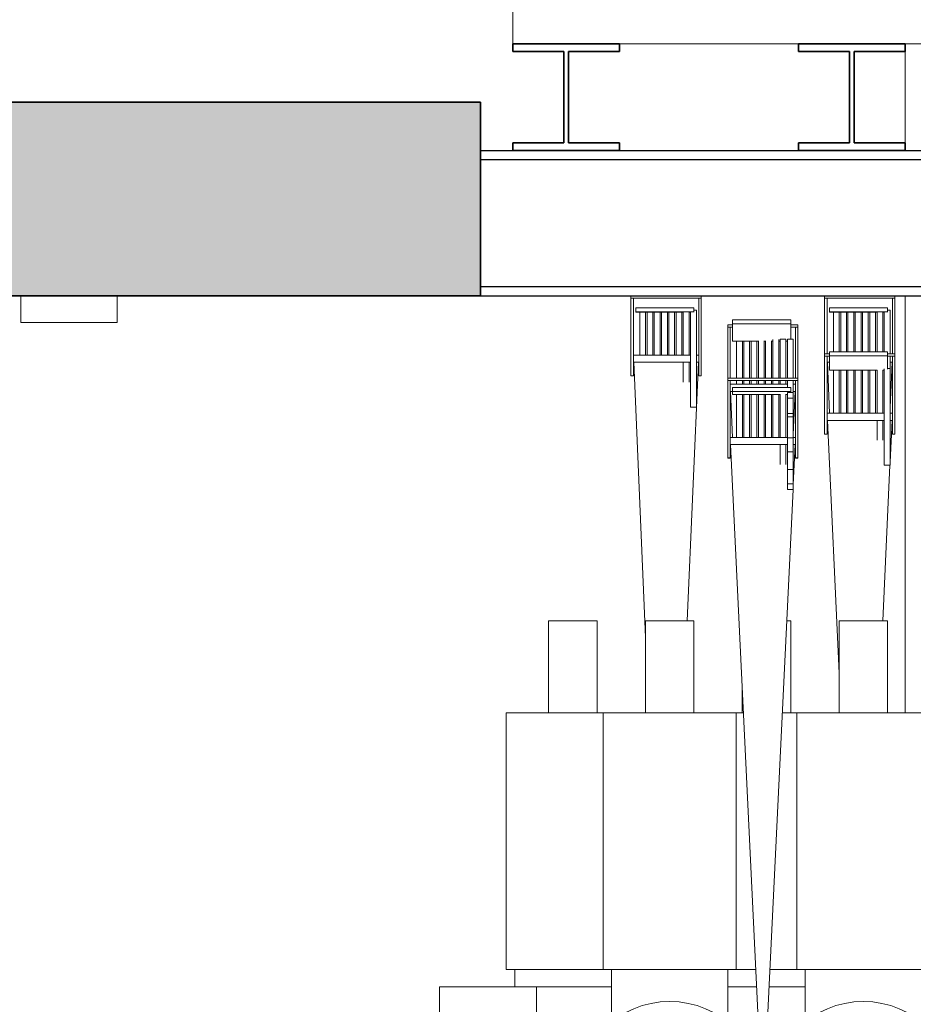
# Model space of a CAD drawing. Header units: millimetres. Extents: x 61846 to 198573, y 13020 to 52988.
# Tile 170 of 240: x 187994 to 189839, y 17112 to 19145. Entities that reach past the tile are written whole.
import ezdxf

# ---------------------------------------------------------------- set-up
doc = ezdxf.new("R2010")
doc.units = ezdxf.units.MM
for name, color, linetype, lineweight in [('A-FLOR', 192, 'Continuous', 50), ('A-GENM', 13, 'Continuous', 18), ('S-BEAM', 12, 'Continuous', 35)]:
    doc.layers.add(name, color=color, linetype=linetype, lineweight=lineweight)

# ---------------------------------------------------------------- blocks, each defined once
blk = doc.blocks.new('NLRS_64_COM_LB_luidspreker inbouw_gen_ISR_NLRS_64_Ontruimingsluidspreker_6916694 - NLRS_64_COM_LB_luidspreker inbouw_gen_ISR_NLRS_64_Ontruimingsluidspreker_6916694-598491-GZ lierenkamer 4')
at = {"layer": 'A-GENM', "color": 7, "lineweight": 9}
for p, q in [((-48001.3, 18575), (-48001.3, 18520)), ((-47802.3, 18520), (-47802.3, 18575)), ((-47901.8, 18520), (-48001.3, 18520)), ((-47802.3, 18520), (-47901.8, 18520))]:
    blk.add_line(p, q, dxfattribs=at)
blk = doc.blocks.new('TadP_A_INS_INSTALLATIES_rvt-6-GZ lierenkamer 4')
at = {"layer": 'A-GENM', "lineweight": 9}
blk.add_blockref('NLRS_64_COM_LB_luidspreker inbouw_gen_ISR_NLRS_64_Ontruimingsluidspreker_6916694 - NLRS_64_COM_LB_luidspreker inbouw_gen_ISR_NLRS_64_Ontruimingsluidspreker_6916694-598491-GZ lierenkamer 4', (0, 0), dxfattribs=at)
blk = doc.blocks.new('28_PBT_SF_staal_H-profiel_S355_HE300B 583607 - 28_PBT_SF_staal_H-profiel_S355_HE300B 583607-326228-GZ lierenkamer 4')
at = {"layer": 'S-BEAM', "color": 250, "lineweight": 25}
for p, q in [((-47052, 18875), (-46985.164549, 18875)), ((-46765.164549, 18875), (-46395.164549, 18875)), ((-46175.164549, 18875), (-45260, 18875)), ((-47052, 18856), (-45260, 18856)), ((-47052, 18594), (-45260, 18594)), ((-47052, 18575), (-45260, 18575))]:
    blk.add_line(p, q, dxfattribs=at)
blk = doc.blocks.new('TadP_A_CON_CONSTRUCTIE_rvt-6-GZ lierenkamer 4')
at = {"layer": 'A-FLOR'}
blk.add_hatch(color=135, dxfattribs=at).paths.add_polyline_path([(-49072, 18575), (-47052, 18575), (-47052, 18975), (-49072, 18975)])
at = {"layer": 'A-FLOR', "color": 90, "lineweight": 35}
for p, q in [((-47052, 18975), (-49072, 18975)), ((-47052, 18575), (-47052, 18975)), ((-49072, 18575), (-47052, 18575))]:
    blk.add_line(p, q, dxfattribs=at)
at = {"layer": 'S-BEAM', "color": 10, "lineweight": 18}
blk.add_blockref('28_PBT_SF_staal_H-profiel_S355_HE300B 583607 - 28_PBT_SF_staal_H-profiel_S355_HE300B 583607-326228-GZ lierenkamer 4', (0, 0), dxfattribs=at)
blk = doc.blocks.new('H-Balk - HEB220-7317297-GZ lierenkamer 4')
at = {"layer": 'S-BEAM'}
for p, q in [((-46175.2, 19095), (-46395.2, 19095)), ((-46395.2, 19095), (-46395.2, 19079)), ((-46175.2, 19079), (-46175.2, 19095)), ((-46395.2, 19079), (-46289.9, 19079)), ((-46289.9, 19079), (-46289.9, 18891)), ((-46280.4, 18891), (-46280.4, 19079)), ((-46280.4, 19079), (-46175.2, 19079)), ((-46289.9, 18891), (-46395.2, 18891)), ((-46395.2, 18891), (-46395.2, 18875)), ((-46175.2, 18891), (-46280.4, 18891)), ((-46175.2, 18875), (-46175.2, 18891)), ((-46395.2, 18875), (-46175.2, 18875))]:
    blk.add_line(p, q, dxfattribs=at)
blk = doc.blocks.new('Decorlier liggende trommel - Rij 4-2838763-GZ lierenkamer 4')
at = {"layer": 'A-GENM'}
for p, q in [((-46396.5, 18405), (-46541.5, 18405)), ((-46541.5, 18405), (-46541.5, 18400)), ((-46396.5, 18400), (-46396.5, 18405)), ((-46536.5, 18400), (-46541.5, 18400)), ((-46541.5, 18400), (-46541.5, 18240.4)), ((-46541.5, 18400), (-46396.5, 18400)), ((-46536.5, 18240.4), (-46536.5, 18400)), ((-46396.5, 18400), (-46401.5, 18400)), ((-46401.5, 18400), (-46401.5, 18240.4)), ((-46396.5, 18240.4), (-46396.5, 18400)), ((-46523.3, 18282.3), (-46523.3, 18371.2)), ((-46511.3, 18371.2), (-46511.3, 18282.3)), ((-46508.3, 18282.3), (-46508.3, 18371.2)), ((-46496.3, 18371.2), (-46496.3, 18282.3)), ((-46493.3, 18282.3), (-46493.3, 18371.2)), ((-46481.3, 18371.2), (-46481.3, 18282.3)), ((-46478.3, 18282.3), (-46478.3, 18371.2)), ((-46466.3, 18371.2), (-46466.3, 18282.3)), ((-46463.3, 18282.3), (-46463.3, 18371.2)), ((-46451.3, 18371.2), (-46451.3, 18282.3)), ((-46448.3, 18282.3), (-46448.3, 18371.2)), ((-46436.3, 18371.2), (-46436.3, 18282.1)), ((-46433.3, 18282.1), (-46433.3, 18371.6)), ((-46421.3, 18371.6), (-46421.3, 18282.2)), ((-46406.3, 18375), (-46418.3, 18375)), ((-46418.3, 18363.5), (-46418.3, 18375)), ((-46406.3, 18363.5), (-46418.3, 18363.5)), ((-46418.3, 18363.4), (-46418.3, 18331.7)), ((-46406.3, 18375), (-46406.3, 18363.5)), ((-46406.3, 18331.7), (-46406.3, 18363.4)), ((-46418.3, 18331.7), (-46406.3, 18331.7)), ((-46418.3, 18325.4), (-46418.3, 18331.7)), ((-46418.3, 18324.8), (-46418.3, 18281.7)), ((-46406.3, 18324.8), (-46418.3, 18324.8)), ((-46406.3, 18331.7), (-46406.3, 18325.4)), ((-46406.3, 18281.7), (-46406.3, 18324.8)), ((-46418.3, 18282.5), (-46536.5, 18282.5)), ((-46418.3, 18281.7), (-46406.3, 18281.7)), ((-46418.3, 18270.7), (-46418.3, 18281.7)), ((-46401.5, 18282.5), (-46406.3, 18282.5)), ((-46406.3, 18281.7), (-46406.3, 18270.7)), ((-46536.5, 18267.5), (-46418.3, 18267.5)), ((-46535.7, 18267.5), (-46471.5, 16935)), ((-46433.3, 18226.5), (-46433.3, 18267.7)), ((-46421.3, 18267.7), (-46421.3, 18226.5)), ((-46418.3, 18265.7), (-46418.3, 18270.7)), ((-46418.3, 18259.5), (-46418.3, 18265.7)), ((-46418.3, 18253.3), (-46418.3, 18259.5)), ((-46406.3, 18270.7), (-46406.3, 18265.7)), ((-46406.3, 18184.8), (-46402.3, 18267.5)), ((-46406.3, 18267.5), (-46401.5, 18267.5)), ((-46406.3, 18265.7), (-46406.3, 18259.5)), ((-46406.3, 18259.5), (-46406.3, 18253.3)), ((-46541.5, 18240.4), (-46536.5, 18240.4)), ((-46541.5, 18239.3), (-46541.5, 18240.4)), ((-46541.5, 18239.3), (-46536.5, 18239.3)), ((-46536.5, 18240.4), (-46536.5, 18239.3)), ((-46418.3, 18216.3), (-46418.3, 18253.3)), ((-46418.3, 18252.5), (-46406.3, 18252.5)), ((-46418.3, 18252.5), (-46406.3, 18252.5)), ((-46406.3, 18253.3), (-46406.3, 18216.3)), ((-46401.5, 18240.4), (-46396.5, 18240.4)), ((-46401.5, 18239.3), (-46401.5, 18240.4)), ((-46401.5, 18239.3), (-46396.5, 18239.3)), ((-46396.5, 18240.4), (-46396.5, 18239.3)), ((-46418.3, 18216.3), (-46418.3, 18186.5)), ((-46406.3, 18216.3), (-46418.3, 18216.3)), ((-46406.3, 18186.5), (-46406.3, 18216.3)), ((-46418.3, 18186.5), (-46406.3, 18186.5)), ((-46418.3, 18175), (-46418.3, 18186.5)), ((-46406.3, 18186.5), (-46406.3, 18175)), ((-46466.5, 16935), (-46406.7, 18175.1)), ((-46418.3, 18175), (-46406.3, 18175)), ((-46711.5, 17903.5), (-46711.5, 17713.5)), ((-46711.5, 17903.5), (-46611.5, 17903.5)), ((-46611.5, 17713.5), (-46611.5, 17903.5)), ((-46799, 17713.5), (-46799, 17183.5)), ((-46799, 17713.5), (-46524, 17713.5)), ((-46524, 17183.5), (-46524, 17713.5)), ((-46781.8, 17183.5), (-46799, 17183.5)), ((-46781.5, 17073.2), (-46781.5, 17183.5)), ((-46744, 17183.5), (-46781.5, 17183.5)), ((-46578.2, 17183.5), (-46744.8, 17183.5)), ((-46541.5, 17183.5), (-46579, 17183.5)), ((-46541.5, 17183.5), (-46541.5, 17073.2)), ((-46524, 17183.5), (-46541.2, 17183.5)), ((-46471.5, 16935), (-46466.5, 16935)), ((-46781.5, 16717.6), (-46781.5, 16781.8)), ((-46541.5, 16781.8), (-46541.5, 16717.6)), ((-46936.5, 16717.6), (-46936.5, 16665)), ((-46541.5, 16717.6), (-46936.5, 16717.6)), ((-46541.5, 16665), (-46541.5, 16717.6)), ((-46936.5, 16665), (-46541.5, 16665))]:
    blk.add_line(p, q, dxfattribs=at)
for start, end in [(0, 180), (180, 0)]:
    blk.add_arc((-46661.5, 16927.5), 190, start, end, dxfattribs=at)
blk = doc.blocks.new('Decorlier liggende trommel - Rij 4-V222-GZ lierenkamer 4')
at = {"layer": 'A-GENM'}
for p, q in [((-45996.5, 18405), (-46141.5, 18405)), ((-46141.5, 18405), (-46141.5, 18400)), ((-45996.5, 18400), (-45996.5, 18405)), ((-46136.5, 18400), (-46141.5, 18400)), ((-46141.5, 18400), (-46141.5, 18240.4)), ((-46141.5, 18400), (-45996.5, 18400)), ((-46136.5, 18240.4), (-46136.5, 18400)), ((-45996.5, 18400), (-46001.5, 18400)), ((-46001.5, 18400), (-46001.5, 18240.4)), ((-45996.5, 18240.4), (-45996.5, 18400)), ((-46123.3, 18282.3), (-46123.3, 18371.2)), ((-46111.3, 18371.2), (-46111.3, 18282.3)), ((-46108.3, 18282.3), (-46108.3, 18371.2)), ((-46096.3, 18371.2), (-46096.3, 18282.3)), ((-46093.3, 18282.3), (-46093.3, 18371.2)), ((-46081.3, 18371.2), (-46081.3, 18282.3)), ((-46078.3, 18282.3), (-46078.3, 18371.2)), ((-46066.3, 18371.2), (-46066.3, 18282.3)), ((-46063.3, 18282.3), (-46063.3, 18371.2)), ((-46051.3, 18371.2), (-46051.3, 18282.3)), ((-46048.3, 18282.3), (-46048.3, 18371.2)), ((-46036.3, 18371.2), (-46036.3, 18282.1)), ((-46033.3, 18282.1), (-46033.3, 18371.6)), ((-46021.3, 18371.6), (-46021.3, 18282.2)), ((-46006.3, 18375), (-46018.3, 18375)), ((-46018.3, 18363.5), (-46018.3, 18375)), ((-46006.3, 18363.5), (-46018.3, 18363.5)), ((-46018.3, 18363.4), (-46018.3, 18331.7)), ((-46006.3, 18375), (-46006.3, 18363.5)), ((-46006.3, 18331.7), (-46006.3, 18363.4)), ((-46018.3, 18331.7), (-46006.3, 18331.7)), ((-46018.3, 18325.4), (-46018.3, 18331.7)), ((-46018.3, 18324.8), (-46018.3, 18281.7)), ((-46006.3, 18324.8), (-46018.3, 18324.8)), ((-46006.3, 18331.7), (-46006.3, 18325.4)), ((-46006.3, 18281.7), (-46006.3, 18324.8)), ((-46018.3, 18282.5), (-46136.5, 18282.5)), ((-46018.3, 18281.7), (-46006.3, 18281.7)), ((-46018.3, 18270.7), (-46018.3, 18281.7)), ((-46001.9, 18282.5), (-46006.3, 18282.5)), ((-46006.3, 18281.7), (-46006.3, 18270.7)), ((-46136.5, 18267.5), (-46018.3, 18267.5)), ((-46135.7, 18267.5), (-46071.5, 16935)), ((-46033.3, 18226.5), (-46033.3, 18267.7)), ((-46021.3, 18267.7), (-46021.3, 18226.5)), ((-46018.3, 18265.7), (-46018.3, 18270.7)), ((-46018.3, 18259.5), (-46018.3, 18265.7)), ((-46018.3, 18253.3), (-46018.3, 18259.5)), ((-46006.3, 18270.7), (-46006.3, 18265.7)), ((-46006.3, 18184.8), (-46002.3, 18267.5)), ((-46006.3, 18267.5), (-46001.9, 18267.5)), ((-46006.3, 18265.7), (-46006.3, 18259.5)), ((-46006.3, 18259.5), (-46006.3, 18253.3)), ((-46141.5, 18240.4), (-46136.5, 18240.4)), ((-46141.5, 18239.3), (-46141.5, 18240.4)), ((-46141.5, 18239.3), (-46136.5, 18239.3)), ((-46136.5, 18240.4), (-46136.5, 18239.3)), ((-46018.3, 18216.3), (-46018.3, 18253.3)), ((-46018.3, 18252.5), (-46006.3, 18252.5)), ((-46018.3, 18252.5), (-46006.3, 18252.5)), ((-46006.3, 18253.3), (-46006.3, 18216.3)), ((-46001.5, 18240.4), (-45996.5, 18240.4)), ((-46001.5, 18239.3), (-46001.5, 18240.4)), ((-46001.5, 18239.3), (-45996.5, 18239.3)), ((-45996.5, 18240.4), (-45996.5, 18239.3)), ((-46018.3, 18216.3), (-46018.3, 18186.5)), ((-46006.3, 18216.3), (-46018.3, 18216.3)), ((-46006.3, 18186.5), (-46006.3, 18216.3)), ((-46018.3, 18186.5), (-46006.3, 18186.5)), ((-46018.3, 18175), (-46018.3, 18186.5)), ((-46006.3, 18186.5), (-46006.3, 18175)), ((-46066.5, 16935), (-46006.7, 18175.1)), ((-46018.3, 18175), (-46006.3, 18175)), ((-46311.5, 17903.5), (-46311.5, 17713.5)), ((-46311.5, 17903.5), (-46211.5, 17903.5)), ((-46211.5, 17713.5), (-46211.5, 17903.5)), ((-46399, 17713.5), (-46399, 17183.5)), ((-46399, 17713.5), (-46124, 17713.5)), ((-46124, 17183.5), (-46124, 17713.5)), ((-46381.8, 17183.5), (-46399, 17183.5)), ((-46381.5, 17073.2), (-46381.5, 17183.5)), ((-46344, 17183.5), (-46381.5, 17183.5)), ((-46178.2, 17183.5), (-46344.8, 17183.5)), ((-46141.5, 17183.5), (-46179, 17183.5)), ((-46141.5, 17183.5), (-46141.5, 17073.2)), ((-46124, 17183.5), (-46141.2, 17183.5)), ((-46071.5, 16935), (-46066.5, 16935)), ((-46381.5, 16717.6), (-46381.5, 16781.8)), ((-46141.5, 16781.8), (-46141.5, 16717.6)), ((-46536.5, 16717.6), (-46536.5, 16665)), ((-46141.5, 16717.6), (-46536.5, 16717.6)), ((-46141.5, 16665), (-46141.5, 16717.6)), ((-46536.5, 16665), (-46141.5, 16665))]:
    blk.add_line(p, q, dxfattribs=at)
for start, end in [(0, 180), (180, 0)]:
    blk.add_arc((-46261.5, 16927.5), 190, start, end, dxfattribs=at)
blk = doc.blocks.new('Decorlier liggende trommel - Rij 3-2838716-GZ lierenkamer 4')
at = {"layer": 'A-GENM'}
for p, q in [((-46341.5, 18455), (-46331.5, 18455)), ((-46341.5, 18450), (-46341.5, 18455)), ((-46341.5, 18339.6), (-46341.5, 18450)), ((-46336.5, 18450), (-46341.5, 18450)), ((-46331.5, 18450), (-46341.5, 18450)), ((-46336.5, 18450), (-46336.5, 18339.6)), ((-46211.5, 18455), (-46196.5, 18455)), ((-46196.5, 18450), (-46211.5, 18450)), ((-46201.5, 18339.6), (-46201.5, 18450)), ((-46201.5, 18450), (-46196.5, 18450)), ((-46196.5, 18450), (-46196.5, 18455)), ((-46196.5, 18450), (-46196.5, 18339.6)), ((-46233.3, 18332.1), (-46233.3, 18421.6)), ((-46221.3, 18421.6), (-46221.3, 18332.2)), ((-46218.3, 18325), (-46218.3, 18424)), ((-46206.3, 18425), (-46211.5, 18425)), ((-46206.3, 18425), (-46206.3, 18325)), ((-46323.3, 18332.3), (-46323.3, 18421.2)), ((-46311.3, 18421.2), (-46311.3, 18332.3)), ((-46308.3, 18332.3), (-46308.3, 18421.2)), ((-46296.3, 18421.2), (-46296.3, 18332.3)), ((-46293.3, 18332.3), (-46293.3, 18421.2)), ((-46281.3, 18421.2), (-46281.3, 18332.3)), ((-46278.3, 18332.3), (-46278.3, 18421.2)), ((-46266.3, 18421.2), (-46266.3, 18332.3)), ((-46263.3, 18332.3), (-46263.3, 18421.2)), ((-46251.3, 18421.2), (-46251.3, 18332.3)), ((-46248.3, 18332.3), (-46248.3, 18421.2)), ((-46236.3, 18421.2), (-46236.3, 18332.1)), ((-46341.5, 18317.8), (-46341.5, 18339.6)), ((-46336.5, 18339.6), (-46336.5, 18317.8)), ((-46218.3, 18332.5), (-46336.5, 18332.5)), ((-46218.3, 18225), (-46218.3, 18325)), ((-46206.3, 18325), (-46206.3, 18225)), ((-46201.5, 18332.5), (-46205.8, 18332.5)), ((-46201.5, 18317.8), (-46201.5, 18339.6)), ((-46196.5, 18339.6), (-46196.5, 18317.8)), ((-46341.5, 18294.4), (-46341.5, 18317.8)), ((-46336.5, 18317.8), (-46336.5, 18294.4)), ((-46336.5, 18317.5), (-46218.3, 18317.5)), ((-46335.7, 18317.5), (-46311.5, 17795.7)), ((-46233.3, 18276.5), (-46233.3, 18317.7)), ((-46221.3, 18317.7), (-46221.3, 18276.5)), ((-46206.3, 18231.5), (-46202.3, 18317.5)), ((-46206.3, 18317.5), (-46201.5, 18317.5)), ((-46201.5, 18294.4), (-46201.5, 18317.8)), ((-46196.5, 18317.8), (-46196.5, 18294.4)), ((-46341.5, 18289.3), (-46341.5, 18294.4)), ((-46341.5, 18289.3), (-46336.5, 18289.3)), ((-46336.5, 18294.4), (-46336.5, 18289.3)), ((-46201.5, 18289.3), (-46201.5, 18294.4)), ((-46201.5, 18289.3), (-46196.5, 18289.3)), ((-46196.5, 18294.4), (-46196.5, 18289.3)), ((-46221.5, 17903.5), (-46206.5, 18225.1)), ((-46218.3, 18225), (-46206.3, 18225)), ((-46419.6, 17903.5), (-46411.5, 17903.5)), ((-46411.5, 17713.5), (-46411.5, 17903.5)), ((-46511.5, 17764.8), (-46511.5, 17713.5)), ((-46524.3, 17713.5), (-46509.4, 17713.5)), ((-46428.9, 17713.5), (-46398.7, 17713.5)), ((-46483.6, 17183.5), (-46524.3, 17183.5)), ((-46398.7, 17183.5), (-46454.4, 17183.5)), ((-46481.8, 17148), (-46541.5, 17148)), ((-46381.5, 17148), (-46456.2, 17148))]:
    blk.add_line(p, q, dxfattribs=at)
blk = doc.blocks.new('Decorlier liggende trommel - Rij 2-2838346-GZ lierenkamer 4')
at = {"layer": 'A-GENM'}
for p, q in [((-46541.5, 18515), (-46531.5, 18515)), ((-46541.5, 18510), (-46541.5, 18515)), ((-46541.5, 18405), (-46541.5, 18510)), ((-46536.5, 18510), (-46541.5, 18510)), ((-46531.5, 18510), (-46541.5, 18510)), ((-46536.5, 18510), (-46536.5, 18405)), ((-46411.5, 18515), (-46396.5, 18515)), ((-46396.5, 18510), (-46411.5, 18510)), ((-46401.5, 18405), (-46401.5, 18510)), ((-46401.5, 18510), (-46396.5, 18510)), ((-46396.5, 18510), (-46396.5, 18515)), ((-46396.5, 18510), (-46396.5, 18405)), ((-46448.3, 18405.1), (-46448.3, 18484.6)), ((-46436.3, 18484.6), (-46436.3, 18405.1)), ((-46421.3, 18485), (-46433.3, 18485)), ((-46433.3, 18405.1), (-46433.3, 18485)), ((-46421.3, 18485), (-46421.3, 18405.1)), ((-46406.3, 18485), (-46418.3, 18485)), ((-46418.3, 18405.1), (-46418.3, 18485)), ((-46406.3, 18485), (-46406.3, 18405.1)), ((-46523.3, 18405.1), (-46523.3, 18481.2)), ((-46511.3, 18481.2), (-46511.3, 18405.1)), ((-46508.3, 18405.1), (-46508.3, 18481.2)), ((-46496.3, 18481.2), (-46496.3, 18405.1)), ((-46493.3, 18405.1), (-46493.3, 18481.2)), ((-46481.3, 18481.2), (-46481.3, 18405.1)), ((-46478.3, 18405.1), (-46478.3, 18481.6)), ((-46466.3, 18481.6), (-46466.3, 18405.1)), ((-46463.3, 18405.1), (-46463.3, 18481.6)), ((-46451.3, 18481.6), (-46451.3, 18405.1)), ((-46418.3, 18392.5), (-46536.5, 18392.5)), ((-46523.3, 18392.3), (-46523.3, 18400.1)), ((-46511.3, 18400.1), (-46511.3, 18392.3)), ((-46508.3, 18392.3), (-46508.3, 18400.1)), ((-46496.3, 18400.1), (-46496.3, 18392.3)), ((-46493.3, 18392.3), (-46493.3, 18400.1)), ((-46481.3, 18400.1), (-46481.3, 18392.3)), ((-46478.3, 18392.3), (-46478.3, 18400.1)), ((-46466.3, 18400.1), (-46466.3, 18392.3)), ((-46463.3, 18392.3), (-46463.3, 18400.1)), ((-46451.3, 18400.1), (-46451.3, 18392.3)), ((-46448.3, 18392.3), (-46448.3, 18400.1)), ((-46436.3, 18400.1), (-46436.3, 18392.1)), ((-46433.3, 18392.1), (-46433.3, 18400.1)), ((-46421.3, 18400.1), (-46421.3, 18392.2)), ((-46418.3, 18385.3), (-46418.3, 18400.1)), ((-46406.3, 18400.1), (-46406.3, 18385)), ((-46401.5, 18392.5), (-46406.3, 18392.5)), ((-46406.3, 18385), (-46406.3, 18374.9)), ((-46536.5, 18377.5), (-46531.5, 18377.5)), ((-46535.8, 18377.5), (-46531.5, 18282.5)), ((-46406.3, 18377.5), (-46401.5, 18377.5)), ((-46406.2, 18288.4), (-46402.2, 18377.5)), ((-46936.5, 16717.6), (-46936.5, 17148)), ((-46781.5, 17148), (-46936.5, 17148))]:
    blk.add_line(p, q, dxfattribs=at)
blk = doc.blocks.new('Decorlier liggende trommel - Rij 1-2599132-GZ lierenkamer 4')
at = {"layer": 'A-GENM'}
for p, q in [((-46341.5, 18570), (-46341.5, 18575)), ((-46341.5, 18459.6), (-46341.5, 18570)), ((-46336.5, 18570), (-46341.5, 18570)), ((-46196.5, 18570), (-46341.5, 18570)), ((-46336.5, 18570), (-46336.5, 18459.6)), ((-46201.5, 18459.6), (-46201.5, 18570)), ((-46201.5, 18570), (-46196.5, 18570)), ((-46196.5, 18570), (-46196.5, 18575)), ((-46196.5, 18570), (-46196.5, 18459.6)), ((-46206.3, 18545), (-46211.5, 18545)), ((-46206.3, 18545), (-46206.3, 18455.1)), ((-46323.3, 18458.9), (-46323.3, 18541.2)), ((-46311.3, 18541.2), (-46311.3, 18458.9)), ((-46308.3, 18458.9), (-46308.3, 18541.2)), ((-46296.3, 18541.2), (-46296.3, 18458.9)), ((-46293.3, 18458.9), (-46293.3, 18541.2)), ((-46281.3, 18541.2), (-46281.3, 18458.9)), ((-46278.3, 18458.9), (-46278.3, 18541.2)), ((-46266.3, 18541.2), (-46266.3, 18458.9)), ((-46263.3, 18458.9), (-46263.3, 18541.2)), ((-46251.3, 18541.2), (-46251.3, 18458.9)), ((-46248.3, 18458.9), (-46248.3, 18541.2)), ((-46236.3, 18541.2), (-46236.3, 18458.9)), ((-46233.3, 18458.9), (-46233.3, 18541.6)), ((-46221.3, 18541.6), (-46221.3, 18458.9)), ((-46218.3, 18458.9), (-46218.3, 18541.6)), ((-46341.5, 18455), (-46341.5, 18459.6)), ((-46336.5, 18459.6), (-46336.5, 18455)), ((-46206.3, 18450.1), (-46206.3, 18445)), ((-46206.3, 18445), (-46206.3, 18424.9)), ((-46201.5, 18455), (-46201.5, 18459.6)), ((-46196.5, 18459.6), (-46196.5, 18455)), ((-46336.5, 18437.5), (-46331.5, 18437.5)), ((-46335.8, 18437.5), (-46331.3, 18332.5)), ((-46206.2, 18344.5), (-46202.2, 18437.5)), ((-46205.8, 18437.5), (-46201.5, 18437.5))]:
    blk.add_line(p, q, dxfattribs=at)
blk = doc.blocks.new('Staalkabel - Rij 1-V229-GZ lierenkamer 4')
at = {"layer": 'A-GENM'}
for p, q in [((-45931.5, 18549.7), (-45931.5, 18541.7)), ((-45811.5, 18549.7), (-45931.5, 18549.7)), ((-45811.5, 18541.7), (-45811.5, 18549.7)), ((-45931.5, 18541.7), (-45811.5, 18541.7)), ((-45931.5, 18541), (-45931.5, 18541.7)), ((-45833.3, 18541), (-45931.5, 18541)), ((-45818.3, 18541), (-45821.3, 18541)), ((-45811.5, 18541), (-45811.5, 18541.7))]:
    blk.add_line(p, q, dxfattribs=at)
blk = doc.blocks.new('Staalkabel - Rij 2-V231-GZ lierenkamer 4')
at = {"layer": 'A-GENM'}
for p, q in [((-46531.5, 18525.1), (-46531.5, 18517.1)), ((-46411.5, 18525.1), (-46531.5, 18525.1)), ((-46411.5, 18517.1), (-46411.5, 18525.1)), ((-46531.5, 18517.1), (-46411.5, 18517.1)), ((-46531.5, 18481), (-46531.5, 18517.1)), ((-46411.5, 18485), (-46411.5, 18517.1)), ((-46478.3, 18481), (-46531.5, 18481)), ((-46463.3, 18481), (-46466.3, 18481)), ((-46448.3, 18481), (-46451.3, 18481)), ((-46433.7, 18481), (-46436.3, 18481)), ((-46418.3, 18481), (-46421.3, 18481))]:
    blk.add_line(p, q, dxfattribs=at)
blk = doc.blocks.new('Staalkabel - Rij 3-V233-GZ lierenkamer 4')
at = {"layer": 'A-GENM'}
for p, q in [((-46331.5, 18458.8), (-46331.5, 18450.8)), ((-46211.5, 18458.8), (-46331.5, 18458.8)), ((-46331.5, 18450.8), (-46211.5, 18450.8)), ((-46331.5, 18421), (-46331.5, 18450.8)), ((-46211.5, 18450.8), (-46211.5, 18458.8)), ((-46211.5, 18423.2), (-46211.5, 18450.8)), ((-46233.3, 18421), (-46331.5, 18421)), ((-46218.3, 18421), (-46221.3, 18421))]:
    blk.add_line(p, q, dxfattribs=at)
blk = doc.blocks.new('Staalkabel - Rij 4-V234-GZ lierenkamer 4')
at = {"layer": 'A-GENM'}
for p, q in [((-46531.5, 18385.3), (-46531.5, 18377.3)), ((-46411.5, 18385.3), (-46531.5, 18385.3)), ((-46411.5, 18377.3), (-46411.5, 18385.3)), ((-46531.5, 18377.3), (-46411.5, 18377.3)), ((-46531.5, 18371), (-46531.5, 18377.3)), ((-46433.7, 18371), (-46531.5, 18371)), ((-46418.3, 18371), (-46421.3, 18371)), ((-46411.5, 18375.7), (-46411.5, 18377.3))]:
    blk.add_line(p, q, dxfattribs=at)
blk = doc.blocks.new('Decorlier liggende trommel - Rij 1-V235-GZ lierenkamer 4')
at = {"layer": 'A-GENM'}
for p, q in [((-46741.5, 18570), (-46741.5, 18575)), ((-46741.5, 18459.6), (-46741.5, 18570)), ((-46736.5, 18570), (-46741.5, 18570)), ((-46596.5, 18570), (-46741.5, 18570)), ((-46736.5, 18570), (-46736.5, 18459.6)), ((-46601.5, 18459.6), (-46601.5, 18570)), ((-46601.5, 18570), (-46596.5, 18570)), ((-46596.5, 18570), (-46596.5, 18575)), ((-46596.5, 18570), (-46596.5, 18459.6)), ((-46606.3, 18545), (-46611.5, 18545)), ((-46606.3, 18545), (-46606.3, 18445)), ((-46723.3, 18452.3), (-46723.3, 18541.2)), ((-46711.3, 18541.2), (-46711.3, 18452.3)), ((-46708.3, 18452.3), (-46708.3, 18541.2)), ((-46696.3, 18541.2), (-46696.3, 18452.3)), ((-46693.3, 18452.3), (-46693.3, 18541.2)), ((-46681.3, 18541.2), (-46681.3, 18452.3)), ((-46678.3, 18452.3), (-46678.3, 18541.2)), ((-46666.3, 18541.2), (-46666.3, 18452.3)), ((-46663.3, 18452.3), (-46663.3, 18541.2)), ((-46651.3, 18541.2), (-46651.3, 18452.3)), ((-46648.3, 18452.3), (-46648.3, 18541.2)), ((-46636.3, 18541.2), (-46636.3, 18452.1)), ((-46633.3, 18452.1), (-46633.3, 18541.6)), ((-46621.3, 18541.6), (-46621.3, 18452.2)), ((-46618.3, 18445), (-46618.3, 18541.6)), ((-46741.5, 18437.8), (-46741.5, 18459.6)), ((-46736.5, 18459.6), (-46736.5, 18437.8)), ((-46618.3, 18452.5), (-46736.5, 18452.5)), ((-46618.3, 18345), (-46618.3, 18445)), ((-46601.6, 18452.5), (-46606.3, 18452.5)), ((-46606.3, 18445), (-46606.3, 18345)), ((-46601.5, 18437.8), (-46601.5, 18459.6)), ((-46596.5, 18459.6), (-46596.5, 18437.8)), ((-46741.5, 18414.4), (-46741.5, 18437.8)), ((-46736.5, 18437.8), (-46736.5, 18414.4)), ((-46736.5, 18437.5), (-46618.3, 18437.5)), ((-46735.8, 18437.5), (-46711.5, 17870)), ((-46633.3, 18396.5), (-46633.3, 18437.7)), ((-46625.1, 17903.5), (-46602.2, 18437.5)), ((-46621.3, 18437.7), (-46621.3, 18396.5)), ((-46606.3, 18437.5), (-46601.6, 18437.5)), ((-46601.5, 18414.4), (-46601.5, 18437.8)), ((-46596.5, 18437.8), (-46596.5, 18414.4)), ((-46741.5, 18409.3), (-46741.5, 18414.4)), ((-46741.5, 18409.3), (-46736.5, 18409.3)), ((-46736.5, 18414.4), (-46736.5, 18409.3)), ((-46601.5, 18409.3), (-46601.5, 18414.4)), ((-46601.5, 18409.3), (-46596.5, 18409.3)), ((-46596.5, 18414.4), (-46596.5, 18409.3)), ((-46618.3, 18345), (-46606.3, 18345)), ((-46911.5, 17903.5), (-46911.5, 17713.5)), ((-46911.5, 17903.5), (-46811.5, 17903.5)), ((-46811.5, 17713.5), (-46811.5, 17903.5)), ((-46999, 17713.5), (-46999, 17183.5)), ((-46999, 17713.5), (-46798.7, 17713.5)), ((-46981.8, 17183.5), (-46999, 17183.5)), ((-46981.5, 17148), (-46981.5, 17183.5)), ((-46944, 17183.5), (-46981.5, 17183.5)), ((-46798.7, 17183.5), (-46944.8, 17183.5)), ((-47136.5, 16665), (-47136.5, 17148)), ((-46936.5, 17148), (-47136.5, 17148)), ((-46964.4, 16665), (-47136.5, 16665))]:
    blk.add_line(p, q, dxfattribs=at)
blk = doc.blocks.new('Decorlier staande trommel - Decorlier staande trommel-5627370-GZ lierenkamer 4')
at = {"layer": 'A-GENM'}
for p, q in [((-46985.2, 19195), (-46985.2, 19095)), ((-46985.2, 19095), (-46125.2, 19095))]:
    blk.add_line(p, q, dxfattribs=at)
blk = doc.blocks.new('kooiladder met kooi - Lierenkamer achter-5628086-GZ lierenkamer 4')
at = {"layer": 'A-GENM'}
for p, q in [((-46175.2, 19079), (-46175.2, 18891)), ((-46175.2, 18575), (-46175.2, 17713.5))]:
    blk.add_line(p, q, dxfattribs=at)

msp = doc.modelspace()

# ---------------------------------------------------------------- block references
at = {"color": 210, "lineweight": 5}
for name in ['TadP_A_INS_INSTALLATIES_rvt-6-GZ lierenkamer 4', 'TadP_A_CON_CONSTRUCTIE_rvt-6-GZ lierenkamer 4']:
    msp.add_blockref(name, (235997.8, 0), dxfattribs=at)
at = {"layer": 'A-GENM'}
for name, p in [('Decorlier staande trommel - Decorlier staande trommel-5627370-GZ lierenkamer 4', (235997.8, 0)), ('kooiladder met kooi - Lierenkamer achter-5628086-GZ lierenkamer 4', (235997.8, 0)), ('Decorlier liggende trommel - Rij 1-V235-GZ lierenkamer 4', (235997.8, 0)), ('Decorlier liggende trommel - Rij 1-2599132-GZ lierenkamer 4', (235997.8, 0)), ('Staalkabel - Rij 1-V229-GZ lierenkamer 4', (235197.8, 0)), ('Staalkabel - Rij 1-V229-GZ lierenkamer 4', (235597.8, 0)), ('Staalkabel - Rij 2-V231-GZ lierenkamer 4', (235997.8, 0)), ('Decorlier liggende trommel - Rij 2-2838346-GZ lierenkamer 4', (235997.8, 0)), ('Decorlier liggende trommel - Rij 3-2838716-GZ lierenkamer 4', (235997.8, 0)), ('Staalkabel - Rij 3-V233-GZ lierenkamer 4', (235997.8, 0)), ('Decorlier liggende trommel - Rij 4-2838763-GZ lierenkamer 4', (235997.8, 0)), ('Decorlier liggende trommel - Rij 4-V222-GZ lierenkamer 4', (235997.8, 0)), ('Staalkabel - Rij 4-V234-GZ lierenkamer 4', (235997.8, 0))]:
    msp.add_blockref(name, p, dxfattribs=at)
at = {"layer": 'S-BEAM'}
for p in [(235407.8, 0), (235997.8, 0)]:
    msp.add_blockref('H-Balk - HEB220-7317297-GZ lierenkamer 4', p, dxfattribs=at)

doc.saveas('drawing.dxf')
